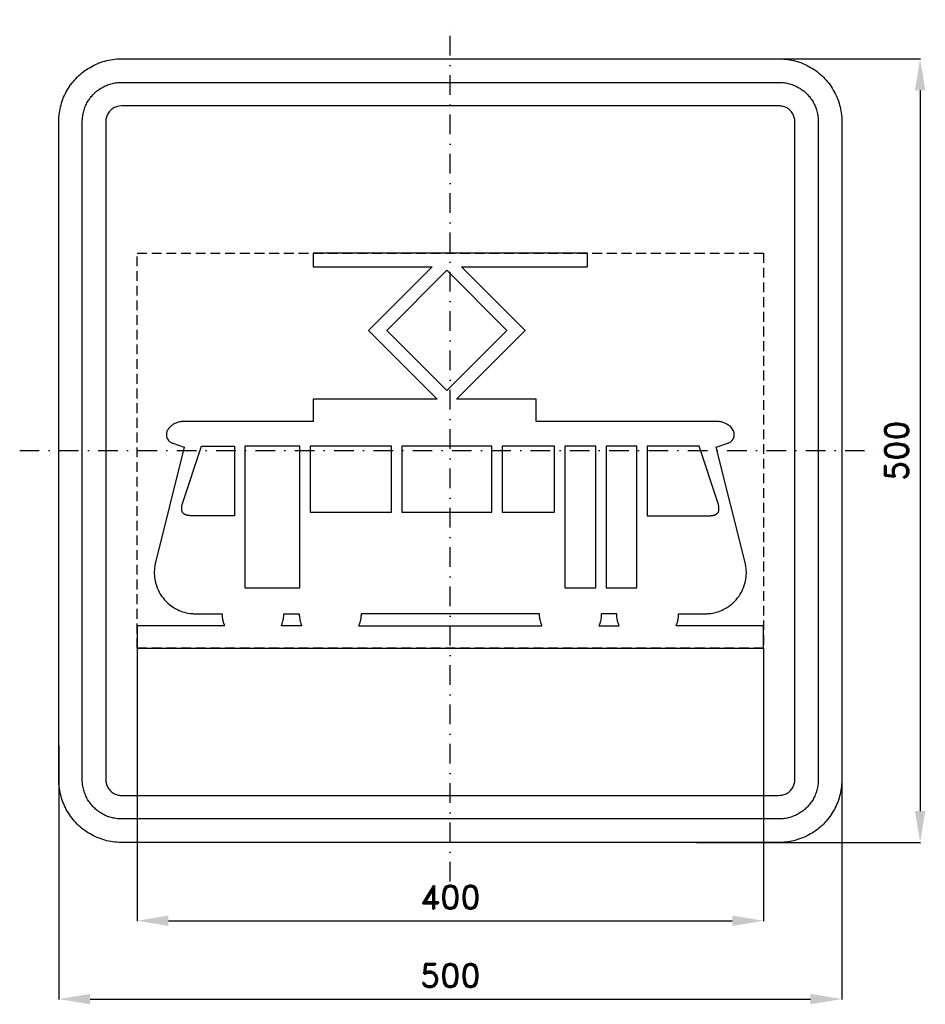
# Model space of a CAD drawing. Header units: millimetres. Extents: x -275 to 303, y -353 to 275.
import ezdxf

# ---------------------------------------------------------------- set-up
doc = ezdxf.new("R2010")
doc.units = ezdxf.units.MM
doc.header["$LTSCALE"] = 5
doc.linetypes.add('ČERCHOVANÁX2', pattern=[2, 1, -0.5, 0, -0.5])
doc.linetypes.add('ČÁRKOVANÁX2', pattern=[1.5, 1, -0.5])
doc.layers.add('Kóty', color=2, linetype='Continuous')
doc.layers.add('Značka', color=7, linetype='Continuous')
doc.styles.get("Standard").update_dxf_attribs({"font": 'romand.shx', "height": 15})
doc.dimstyles.get("Standard").update_dxf_attribs({"dimtxt": 15, "dimasz": 20, "dimexe": 0.18, "dimexo": 0.0625, "dimgap": 7.5, "dimtad": 1, "dimdec": 0, "dimzin": 0, "dimdsep": 46, "dimtxsty": 'Standard', "dimcen": 0.09, "dimadec": 0, "dimazin": 0, "dimtfac": 1, "dimtdec": 0, "dimtofl": 0, "dimtmove": 0, "dimatfit": 3, "dimfxl": 1, "dimtolj": 1, "dimtzin": 0, "dimarcsym": 0})

# ---------------------------------------------------------------- blocks, each defined once
blk = doc.blocks.new('*D0')
at = {"layer": 'Defpoints', "color": 0, "transparency": 16777216}
for p in [(-250, -188.01), (250, -188.01), (250, -350)]:
    blk.add_point(p, dxfattribs=at)
at = {"layer": 'Kóty', "color": 0, "lineweight": -2, "transparency": 16777216}
for p, q in [((-250, -188.08), (-250, -350.18)), ((250, -188.08), (250, -350.18)), ((-230, -350), (230, -350))]:
    blk.add_line(p, q, dxfattribs=at)
at = {"layer": 'Kóty', "color": 0, "transparency": 16777216}
for points in [[(-230, -346.67), (-230, -353.33), (-250, -350)], [(230, -346.67), (230, -353.33), (250, -350)]]:
    blk.add_solid(points, dxfattribs=at)
at = {"layer": 'Kóty', "color": 0, "transparency": 16777216, "insert": (0, -335), "char_height": 15, "attachment_point": 5}
blk.add_mtext('\\A1;500', dxfattribs=at)
blk = doc.blocks.new('*D1')
at = {"layer": 'Defpoints', "color": 0, "transparency": 16777216}
for p in [(177.04, 250), (157.2, -250), (300, -250)]:
    blk.add_point(p, dxfattribs=at)
at = {"layer": 'Kóty', "color": 0, "lineweight": -2, "transparency": 16777216}
for p, q in [((177.1, 250), (300.18, 250)), ((300, 230), (300, -230)), ((157.26, -250), (300.18, -250))]:
    blk.add_line(p, q, dxfattribs=at)
at = {"layer": 'Kóty', "color": 0, "transparency": 16777216}
for points in [[(296.67, 230), (303.33, 230), (300, 250)], [(296.67, -230), (303.33, -230), (300, -250)]]:
    blk.add_solid(points, dxfattribs=at)
at = {"layer": 'Kóty', "color": 0, "transparency": 16777216, "insert": (285, 0), "char_height": 15, "attachment_point": 5, "rotation": 90}
blk.add_mtext('\\A1;500', dxfattribs=at)
blk = doc.blocks.new('*D2')
at = {"layer": 'Defpoints', "color": 0, "transparency": 16777216}
for p in [(-200, -126.03), (200, -126.03), (200, -300)]:
    blk.add_point(p, dxfattribs=at)
at = {"layer": 'Kóty', "color": 0, "lineweight": -2, "transparency": 16777216}
for p, q in [((-200, -126.09), (-200, -300.18)), ((200, -126.09), (200, -300.18)), ((-180, -300), (180, -300))]:
    blk.add_line(p, q, dxfattribs=at)
at = {"layer": 'Kóty', "color": 0, "transparency": 16777216}
for points in [[(-180, -296.67), (-180, -303.33), (-200, -300)], [(180, -296.67), (180, -303.33), (200, -300)]]:
    blk.add_solid(points, dxfattribs=at)
at = {"layer": 'Kóty', "color": 0, "transparency": 16777216, "insert": (0, -285), "char_height": 15, "attachment_point": 5}
blk.add_mtext('\\A1;400', dxfattribs=at)

msp = doc.modelspace()

# ---------------------------------------------------------------- linework, layer by layer
at = {"layer": 'Značka', "color": 6, "linetype": 'ČERCHOVANÁX2', "ltscale": 2.5}
for points in [[(0, -275), (0, 275)], [(-275, 0), (275, 0)]]:
    msp.add_lwpolyline(points, dxfattribs=at)
at = {"layer": 'Značka', "color": 5}
for points in [[(-210, -250), (-210.157, -250), (-210.314, -249.999, -0.0321792), (-215.479, -249.637, -0.0354421), (-220.555, -248.582, -0.036268), (-225.464, -246.923, -0.0344214), (-230.091, -244.589, -0.0337216), (-234.4018, -241.714, -0.0340857), (-238.2843, -238.284, -0.0342112), (-241.7173, -234.403, -0.0342298), (-244.5886, -230.091, -0.0340429), (-246.9061, -225.461, -0.0334123), (-248.5824, -220.555, -0.0341277), (-249.6543, -215.477, -0.0367441), (-249.9988, -210.314), (-249.9996, -210.157), (-250.0001, -210), (-250.0001, 210), (-249.9996, 210.157), (-249.9988, 210.314, -0.0321789), (-249.637, 215.479, -0.0354442), (-248.5824, 220.555, -0.0362607), (-246.9228, 225.464, -0.0344197), (-244.5886, 230.091, -0.0337239), (-241.714, 234.402, -0.0340855), (-238.2843, 238.284, -0.0342037), (-234.4026, 241.717, -0.0342324), (-230.091, 244.589, -0.0340475), (-225.461, 246.906, -0.0334164), (-220.555, 248.582, -0.0341289), (-215.477, 249.654, -0.0367528), (-210.314, 249.999), (-210.157, 250), (-210, 250), (210, 250), (210.157, 250), (210.314, 249.999, -0.0321907), (215.479, 249.637, -0.03544), (220.555, 248.582, -0.0362704), (225.464, 246.923, -0.0344355), (230.091, 244.589, -0.0337251), (234.402, 241.714, -0.0340812), (238.284, 238.284, -0.0341978), (241.717, 234.403, -0.0342291), (244.589, 230.091, -0.0340343), (246.906, 225.461, -0.0334025), (248.582, 220.555, -0.0341305), (249.654, 215.477, -0.0367399), (249.999, 210.314), (250, 210.157), (250, 210), (250, -210), (250, -210.157), (249.999, -210.314, -0.0321792), (249.637, -215.479, -0.0354421), (248.582, -220.555, -0.0362602), (246.923, -225.464, -0.0344239), (244.589, -230.091, -0.033722), (241.714, -234.402, -0.0340968), (238.284, -238.284, -0.0342179), (234.403, -241.717, -0.0342384), (230.091, -244.589, -0.0340529), (225.46, -246.906, -0.0334149), (220.555, -248.582, -0.0341263), (215.477, -249.654, -0.0367459), (210.314, -249.999), (210.157, -250), (210, -250), (-210, -250)], [(-210, -235), (-210.098, -235), (-210.196, -234.999, -0.0321816), (-213.425, -234.773, -0.0354412), (-216.597, -234.114, -0.0362666), (-219.665, -233.077, -0.0344236), (-222.557, -231.618, -0.033722), (-225.251, -229.821, -0.0340848), (-227.678, -227.678, -0.0342109), (-229.823, -225.252, -0.034229), (-231.6179, -222.557, -0.0340449), (-233.0663, -219.663, -0.0334114), (-234.114, -216.597, -0.0341257), (-234.7839, -213.423, -0.0367454), (-234.9993, -210.196), (-234.9998, -210.098), (-235.0001, -210), (-235.0001, 210), (-234.9998, 210.098), (-234.9993, 210.196, -0.0321814), (-234.7732, 213.424, -0.0354436), (-234.114, 216.597, -0.0362629), (-233.0768, 219.665, -0.0344292), (-231.6179, 222.557, -0.0337131), (-229.821, 225.251, -0.0340835), (-227.678, 227.678, -0.0342145), (-225.252, 229.823, -0.0342271), (-222.557, 231.618, -0.0340608), (-219.663, 233.066, -0.0334078), (-216.597, 234.114, -0.0341377), (-213.423, 234.784, -0.036755), (-210.196, 234.999), (-210.098, 235), (-210, 235), (210, 235), (210.098, 235), (210.196, 234.999, -0.0321788), (213.424, 234.773, -0.0354289), (216.597, 234.114, -0.0362786), (219.665, 233.077, -0.0344075), (222.557, 231.618, -0.0337259), (225.251, 229.821, -0.0340936), (227.678, 227.678, -0.034195), (229.823, 225.252, -0.0342346), (231.618, 222.557, -0.0340429), (233.066, 219.663, -0.0334189), (234.114, 216.597, -0.0341176), (234.784, 213.423, -0.0367368), (234.999, 210.196), (235, 210.098), (235, 210), (235, -210), (235, -210.098), (234.999, -210.196, -0.032179), (234.773, -213.424, -0.0354685), (234.114, -216.597, -0.036283), (233.077, -219.665, -0.0344395), (231.618, -222.557, -0.0337417), (229.821, -225.251, -0.0340764), (227.678, -227.678, -0.0342138), (225.252, -229.823, -0.0342266), (222.557, -231.618, -0.0340362), (219.663, -233.066, -0.0334175), (216.597, -234.114, -0.0341223), (213.423, -234.784, -0.0367433), (210.196, -234.999), (210.098, -235), (210, -235), (-210, -235)], [(-210, -220), (210, -220), (210.039, -220), (210.079, -220, 0.03219), (211.37, -219.909, 0.0354467), (212.639, -219.646, 0.0362553), (213.866, -219.231, 0.0344355), (215.023, -218.647, 0.0336927), (216.1, -217.929, 0.0340968), (217.071, -217.071, 0.0341796), (217.929, -216.101, 0.0342395), (218.647, -215.023, 0.0340657), (219.227, -213.865, 0.0333765), (219.646, -212.639, 0.0341767), (219.914, -211.369, 0.0367178), (220, -210.079), (220, -210.039), (220, -210), (220, 210), (220, 210.039), (220, 210.079, 0.0321782), (219.909, 211.37, 0.0353927), (219.646, 212.639, 0.0362965), (219.231, 213.866, 0.0344442), (218.647, 215.023, 0.0337419), (217.928, 216.1, 0.0340344), (217.071, 217.071, 0.0341854), (216.101, 217.929, 0.0341795), (215.023, 218.647, 0.0340552), (213.865, 219.227, 0.0333953), (212.639, 219.646, 0.0341316), (211.369, 219.914, 0.0367638), (210.078, 220), (210.039, 220), (210, 220), (-210, 220), (-210.039, 220), (-210.079, 220), (-211.37, 219.909), (-212.639, 219.646, 0.036239), (-213.866, 219.231, 0.0343799), (-215.023, 218.647, 0.0336928), (-216.1, 217.929, 0.0340771), (-217.071, 217.071, 0.0342018), (-217.929, 216.101, 0.0342316), (-218.647, 215.023, 0.0340541), (-219.227, 213.865, 0.0334198), (-219.646, 212.639, 0.0341236), (-219.914, 211.369, 0.0367461), (-220, 210.079), (-220, 210.039), (-220, 210), (-220, -210), (-220, -210.039), (-220, -210.079, 0.0321848), (-219.909, -211.37, 0.0354428), (-219.646, -212.639, 0.0362682), (-219.231, -213.866, 0.034425), (-218.647, -215.023, 0.0337251), (-217.929, -216.1, 0.0340812), (-217.071, -217.071, 0.0342016), (-216.101, -217.929, 0.0342325), (-215.023, -218.647, 0.0340474), (-213.865, -219.227, 0.0334156), (-212.639, -219.646, 0.0341291), (-211.369, -219.914, 0.0367532), (-210.079, -220), (-210.039, -220), (-210, -220)], [(200, -126.0265), (200, -111.7805), (144.201, -111.7805), (144.349, -111.4155), (144.493, -111.0485, 0.021409), (144.99, -109.5545, 0.0207097), (145.361, -108.0225, 0.021484), (145.62, -106.4675, 0.023761), (145.738, -104.8965), (145.748, -104.5025), (145.753, -104.1095), (162.74, -104.1095, 0.0030965), (163.933, -104.0695, 0.00926261), (165.124, -104.0005, 0.0484124), (169.81, -103.1695, 0.0484484), (174.272, -101.4455, 0.0602849), (179.322, -98.2755, 0.0605209), (183.469, -93.9955, 0.0601887), (186.605, -88.9325, 0.0586654), (188.468, -83.2665, 0.0484817), (189.081, -78.5165, 0.0529925), (188.73, -73.7725), (188.51, -72.5995), (188.257, -71.4325), (169.863, 2.1925), (177.276, 4.7025), (177.524, 4.7905), (177.769, 4.8855, 0.048218), (178.698, 5.3745, 0.0483839), (179.52, 6.0355, 0.0601321), (180.368, 7.0385, 0.0595063), (180.956, 8.2155, 0.0599175), (181.284, 9.4905, 0.0623266), (181.295, 10.8035, 0.0592093), (181.017, 12.0845, 0.0494217), (180.47, 13.2795, 0.0922881), (178.486, 15.6205, 0.0634359), (175.836, 17.2815, 0.0475579), (173.517, 18.1975, 0.0582873), (171.099, 18.5985, 0.0119397), (170.482, 18.6245, 0.00399769), (169.863, 18.6305), (54.795, 18.6305), (54.795, 32.8775), (3.952, 32.8775), (47.788, 76.7125), (7.24, 117.2605), (87.671, 117.2605), (87.671, 126.0275), (-87.671, 126.0275), (-87.671, 117.2605), (-11.624, 117.2605), (-52.172, 76.7125), (-8.336, 32.8775), (-87.671, 32.8775), (-87.671, 18.6305), (-169.863, 18.6305), (-170.4813, 18.6225), (-171.099, 18.5985, 0.05233), (-173.5271, 18.1875, 0.051237), (-175.8356, 17.2815, 0.0528174), (-177.9479, 15.9765, 0.0580966), (-179.7093, 14.2545), (-180.0971, 13.7725), (-180.4697, 13.2795), (-180.5993, 13.0505), (-180.7233, 12.8185, 0.0482335), (-181.1058, 11.8405, 0.0482679), (-181.2953, 10.8035, 0.0600604), (-181.2814, 9.4885, 0.0603029), (-180.956, 8.2155, 0.0599818), (-180.3677, 7.0415, 0.0584617), (-179.5199, 6.0355, 0.0483224), (-178.6996, 5.3705, 0.0527658), (-177.7692, 4.8855), (-177.5238, 4.7905), (-177.2757, 4.7025), (-169.863, 2.1925), (-188.2568, -71.4325, 0.00308867), (-188.5077, -72.5995, 0.00926339), (-188.7297, -73.7725, 0.0484122), (-189.0589, -78.5205, 0.0484507), (-188.4683, -83.2665, 0.0602849), (-186.6163, -88.9345, 0.0605257), (-183.4693, -93.9955, 0.0601927), (-179.3177, -98.2645, 0.0586648), (-174.2723, -101.4455, 0.0484798), (-169.8116, -103.1915, 0.0529934), (-165.1241, -104.0005, 0.0105556), (-163.9326, -104.0715), (-162.7397, -104.1095), (-145.753, -104.1095), (-145.748, -104.5025), (-145.738, -104.8965, 0.0214345), (-145.615, -106.4665, 0.02071), (-145.361, -108.0225, 0.0214663), (-144.995, -109.5565, 0.0237779), (-144.493, -111.0485), (-144.349, -111.4155), (-144.201, -111.7805), (-200, -111.7805), (-200, -126.0265), (200, -126.0265)], [(125.753, -41.5475), (163.277, -41.5475), (163.606, -41.5475), (163.934, -41.5475), (164.021, -41.5485), (164.109, -41.5485), (164.459, -41.5485), (164.81, -41.5475), (165.248, -41.5465, 0.00605877), (165.686, -41.5375, 0.0089211), (166.124, -41.5175, 0.0101404), (166.56, -41.4805, 0.00901231), (166.995, -41.4275, 0.00554443), (167.429, -41.3625), (167.669, -41.3225), (167.908, -41.2775), (168.146, -41.2245), (168.382, -41.1645), (168.615, -41.0955), (168.845, -41.0165), (169.071, -40.9275), (169.294, -40.8295), (169.425, -40.7675), (169.554, -40.7025), (169.681, -40.6325), (169.806, -40.5575), (169.927, -40.4795), (170.045, -40.3955), (170.138, -40.3255), (170.227, -40.2525), (170.249, -40.2335), (170.271, -40.2145), (170.652, -39.8335), (170.963, -39.3935), (171.209, -38.8885), (171.375, -38.3515), (171.498, -37.5805), (171.512, -36.7995), (171.472, -36.1825), (171.395, -35.5695), (171.212, -34.5855), (170.967, -33.6135), (170.884, -33.3195), (170.798, -33.0255), (158.904, 2.8355), (125.753, 2.8355), (125.753, -41.5475)], [(-107.854, -111.7805), (-107.706, -111.4155, 0.00407135), (-107.562, -111.0485, 0.0214273), (-107.064, -109.5545, 0.0207002), (-106.693, -108.0225, 0.0214745), (-106.434, -106.4675, 0.02379), (-106.317, -104.8965), (-106.307, -104.5025), (-106.301, -104.1095), (-96.438, -104.1095), (-96.433, -104.5025), (-96.423, -104.8965, 0.0214393), (-96.3, -106.4665, 0.0207005), (-96.046, -108.0225, 0.0214615), (-95.68, -109.5565, 0.023787), (-95.177, -111.0485), (-95.034, -111.4155), (-94.886, -111.7805), (-107.854, -111.7805)], [(58.539, -111.7805), (58.391, -111.4155), (58.247, -111.0485, -0.0214272), (57.749, -109.5545, -0.0207097), (57.378, -108.0225, -0.0214458), (57.119, -106.4675, -0.0237804), (57.002, -104.8965), (56.992, -104.5025), (56.986, -104.1095), (-56.986, -104.1095), (-56.992, -104.5025), (-57.002, -104.8965, -0.02142), (-57.124, -106.4665, -0.02071), (-57.378, -108.0225, -0.021471), (-57.745, -109.5565, -0.0237687), (-58.247, -111.0485), (-58.391, -111.4155), (-58.539, -111.7805), (58.539, -111.7805)], [(107.854, -111.7805), (107.706, -111.4155), (107.562, -111.0485, -0.0214457), (107.064, -109.5545, -0.0207284), (106.693, -108.0225, -0.0214458), (106.434, -106.4675, -0.0237804), (106.317, -104.8965), (106.307, -104.5025), (106.301, -104.1095), (96.438, -104.1095), (96.433, -104.5025), (96.423, -104.8965, -0.0214199), (96.3, -106.4665, -0.0207387), (96.046, -108.0225, -0.0214616), (95.68, -109.5565, -0.0237503), (95.177, -111.0485), (95.034, -111.4155), (94.886, -111.7805), (107.854, -111.7805)]]:
    msp.add_lwpolyline(points, format="xyb", dxfattribs=at)
at = {"layer": 'Značka', "color": 6, "linetype": 'ČÁRKOVANÁX2', "ltscale": 1.25}
msp.add_lwpolyline([(-200, -126.0275), (-200, 126.0275), (200, 126.0275), (200, -126.0275), (-200, -126.0275)], dxfattribs=at)
at = {"layer": 'Značka', "color": 5}
for points in [[(-40.548, 76.7125), (-2.192, 115.0685), (36.164, 76.7125), (-2.192, 38.3565), (-40.548, 76.7125)], [(-137.808, -41.5475), (-163.2773, -41.5475), (-163.6061, -41.5475), (-163.9338, -41.5475), (-164.0214, -41.5485), (-164.109, -41.5485), (-164.4595, -41.5485), (-164.81, -41.5475), (-165.2481, -41.5465), (-165.6861, -41.5375), (-166.1238, -41.5175), (-166.5604, -41.4805), (-166.9953, -41.4275), (-167.4286, -41.3625), (-167.6689, -41.3225), (-167.9082, -41.2775), (-168.1461, -41.2245), (-168.382, -41.1645), (-168.6151, -41.0955), (-168.845, -41.0165), (-169.0713, -40.9275), (-169.2938, -40.8295), (-169.4248, -40.7675), (-169.5541, -40.7025), (-169.6812, -40.6325), (-169.8055, -40.5575), (-169.9271, -40.4795), (-170.0453, -40.3955), (-170.1376, -40.3255), (-170.2273, -40.2525), (-170.2493, -40.2335), (-170.2713, -40.2145), (-170.6516, -39.8335), (-170.9628, -39.3935), (-171.2094, -38.8885), (-171.3749, -38.3515), (-171.4976, -37.5805), (-171.5118, -36.7995), (-171.4724, -36.1825), (-171.3946, -35.5695), (-171.2116, -34.5855), (-170.9672, -33.6135), (-170.8839, -33.3195), (-170.7984, -33.0255), (-158.9041, 2.8355), (-137.808, 2.8355), (-137.808, -41.5475)], [(-131.233, -87.5755), (-96.164, -87.5755), (-96.164, 2.8355), (-131.233, 2.8355), (-131.233, -87.5755)], [(-89.589, -39.3565), (-37.534, -39.3565), (-37.534, 2.8355), (-89.589, 2.8355), (-89.589, -39.3565)], [(-30.959, -39.3565), (26.575, -39.3565), (26.575, 2.8355), (-30.959, 2.8355), (-30.959, -39.3565)], [(33.151, -39.3565), (66.575, -39.3565), (66.575, 2.8355), (33.151, 2.8355), (33.151, -39.3565)], [(73.151, -87.5755), (92.877, -87.5755), (92.877, 2.8355), (73.151, 2.8355), (73.151, -87.5755)], [(99.452, -87.5755), (119.178, -87.5755), (119.178, 2.8355), (99.452, 2.8355), (99.452, -87.5755)]]:
    msp.add_lwpolyline(points, dxfattribs=at)

# ---------------------------------------------------------------- dimensions: what is measured, and where the dimension line sits
at = {"layer": 'Kóty'}
dim = msp.add_linear_dim(base=(300, -250), p1=(177.0423, 250), p2=(157.1959, -250), angle=90, dimstyle='Standard', dxfattribs=at)
dim.commit()
dim.dimension.update_dxf_attribs({"geometry": '*D1', "text_midpoint": (285, 0)})
for base, p1, p2, picture, middle in [((200, -300), (-200, -126.0275), (200, -126.0275), '*D2', (0, -285)), ((250, -350), (-250.0001, -188.0143), (250, -188.0143), '*D0', (-0.0001, -335))]:
    dim = msp.add_linear_dim(base=base, p1=p1, p2=p2, dimstyle='Standard', dxfattribs=at)
    dim.commit()
    dim.dimension.update_dxf_attribs({"geometry": picture, "text_midpoint": middle})

doc.saveas('drawing.dxf')
